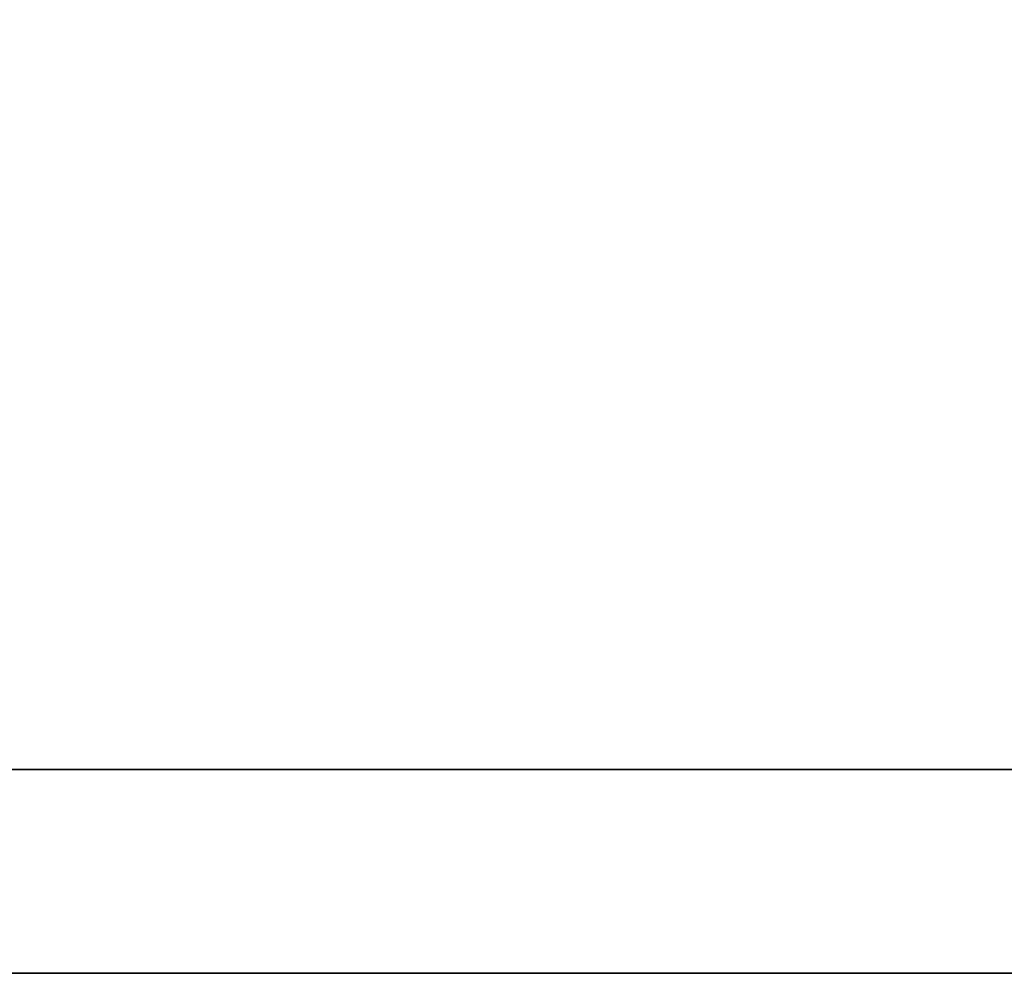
# Model space of a CAD drawing. Header units: millimetres. Extents: x 22 to 201, y 33 to 145.
# Tile 14 of 55: x 180.75 to 180.943, y 89.37 to 89.557. Entities that reach past the tile are written whole.
import ezdxf

# ---------------------------------------------------------------- set-up
doc = ezdxf.new("R2010")
doc.units = ezdxf.units.MM
doc.header["$LTSCALE"] = 0.1
doc.layers.add('DIM', color=4, linetype='CONTINUOUS')
doc.layers.add('layer 1', color=7, linetype='CONTINUOUS')

# ---------------------------------------------------------------- blocks, each defined once
blk = doc.blocks.new('TBI MOTION logo(完整正式版)')
at = {"layer": 'layer 1', "color": 22, "lineweight": 35}
blk.add_open_spline([(75.90875, -9.47875), (75.90875, -9.47875), (75.90875, -12.28625), (75.90875, -12.28625), (75.90875, -12.28625), (75.90875, -12.28625), (75.90875, -12.47875), (75.90875, -12.47875), (75.90875, -12.47875), (75.90875, -12.47875), (75.71625, -12.47875), (75.71625, -12.47875), (75.71625, -12.47875), (75.71625, -12.47875), (-88.32875, -12.47875), (-88.32875, -12.47875), (-88.32875, -12.47875), (-88.32875, -12.47875), (-88.32875, -13.29375), (-88.32875, -13.29375), (-88.32875, -13.29375), (-88.32875, -13.29375), (82.89125, -13.29375), (82.89125, -13.29375), (82.89125, -13.29375), (82.89125, -13.29375), (75.90875, -9.47875), (75.90875, -9.47875)], degree=3, knots=[0, 0, 0, 0, 0.1428571, 0.1428571, 0.1428571, 0.1428572, 0.2857143, 0.2857143, 0.2857143, 0.2857143, 0.4285714, 0.4285714, 0.4285714, 0.4285714, 0.5714286, 0.5714286, 0.5714286, 0.5714286, 0.7142857, 0.7142857, 0.7142857, 0.7142857, 0.8571429, 0.8571429, 0.8571429, 0.8571429, 1, 1, 1, 1], dxfattribs=at)

msp = doc.modelspace()

# ---------------------------------------------------------------- block references
at = {"layer": 'DIM', "color": 7, "xscale": 0.0490385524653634, "yscale": 0.0490385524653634, "zscale": 0.0490385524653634}
msp.add_blockref('TBI MOTION logo(完整正式版)', (179.79376, 90.02219), dxfattribs=at)

doc.saveas('drawing.dxf')
